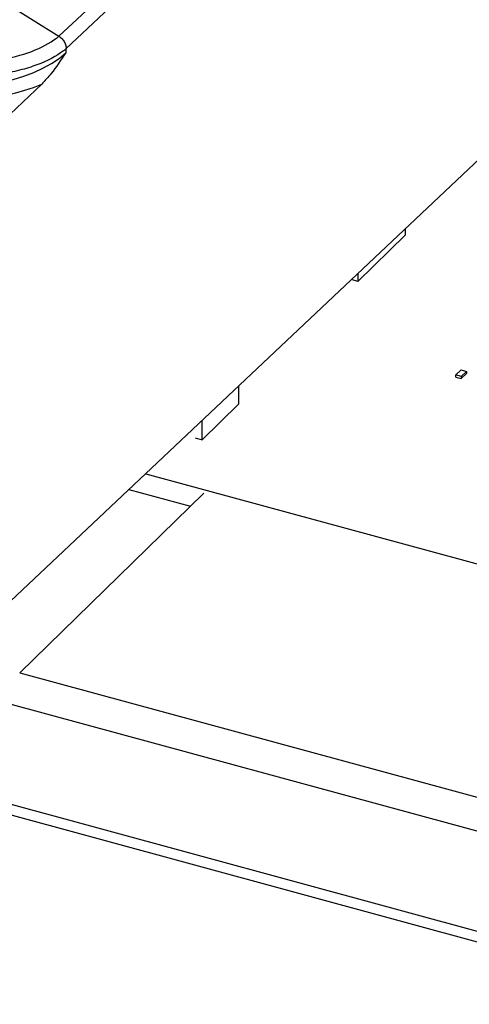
# Model space of a CAD drawing. Header units: millimetres. Extents: x 15 to 398, y 23 to 267.
# Tile 17 of 31: x 304 to 326, y 130 to 179. Entities that reach past the tile are written whole.
import ezdxf

# ---------------------------------------------------------------- set-up
doc = ezdxf.new("R2010")
doc.units = ezdxf.units.MM

msp = doc.modelspace()

# ---------------------------------------------------------------- linework, layer by layer
at = {"color": 7, "linetype": 'Continuous', "lineweight": 25}
for p, q in [((305.643, 178.3272), (332.224, 203.419)), ((332.5924, 202.8095), (305.9935, 177.7009)), ((302.9595, 149.9704), (335.022, 180.2365)), ((303.0837, 179.9186), (305.6429, 178.3273)), ((305.9935, 177.7009), (305.9864, 177.5078)), ((305.9935, 177.7009), (305.995, 177.7033)), ((304.7873, 175.9386), (302.4129, 173.6973)), ((320.5027, 166.1399), (322.8736, 168.4539)), ((322.8736, 168.4539), (322.8736, 168.7687)), ((320.5027, 166.5308), (320.5027, 166.1399)), ((320.5027, 166.1399), (320.1813, 166.2273)), ((325.3775, 161.4874), (325.6341, 161.738)), ((325.6341, 161.738), (325.8995, 161.6658)), ((325.8995, 161.6658), (325.6428, 161.4153)), ((325.6428, 161.3065), (325.8995, 161.557)), ((325.8995, 161.6658), (325.8995, 161.557)), ((325.6428, 161.4153), (325.3775, 161.4874)), ((325.3775, 161.3786), (325.3775, 161.4874)), ((325.3775, 161.3786), (325.6428, 161.3065)), ((325.6428, 161.4153), (325.6428, 161.3065)), ((314.5743, 160.9345), (314.5743, 160.0354)), ((230.935, 159.7981), (337.64, 130.7979)), ((314.5743, 160.0354), (312.7658, 158.2703)), ((231.1738, 159.2028), (337.8789, 130.2026)), ((312.7658, 158.2703), (312.7658, 159.2273)), ((311.992, 158.4968), (311.992, 158.4806)), ((312.4121, 158.3665), (312.7658, 158.2703)), ((309.9613, 156.5799), (341.7145, 147.9501)), ((309.1228, 155.7885), (312.1784, 154.958)), ((312.855, 155.6184), (303.693, 146.676)), ((303.693, 146.676), (338.1853, 137.3018)), ((337.64, 135.768), (303.1477, 145.1423))]:
    msp.add_line(p, q, dxfattribs=at)
for centre, major_axis, ratio, start_param, end_param in [((300.3743, 179.0467), (6.3522, -0.0343), 0.5095681, 4.2291004, 5.7983757), ((300.3701, 178.6072), (6.8599, -0.0547), 0.5034067, 4.2305938, 5.4159896)]:
    msp.add_ellipse(centre, major_axis=major_axis, ratio=ratio, start_param=start_param, end_param=end_param, dxfattribs=at)
for points, knots in [([(297.6432, 177.3927), (297.7425, 177.3671), (298.433, 177.1892), (299.5837, 177.0214), (301.0245, 176.9894), (301.9387, 177.0512), (303.0726, 177.2068), (304.3444, 177.5204), (305.2482, 178.0281), (305.6025, 178.2881), (305.6427, 178.3274), (305.6428, 178.3274)], [0, 0, 0, 0, 0.03598907, 0.25021314, 0.37534033, 0.50046764, 0.54993311, 0.76457562, 0.97209821, 0.99999679, 1, 1, 1, 1]), ([(305.6429, 178.3273), (305.6997, 178.2849), (305.8133, 178.2001), (305.9356, 178.0197), (305.986, 177.8758), (305.9983, 177.7884), (306.0004, 177.7601), (306.0007, 177.7411), (306.0003, 177.7274), (305.9993, 177.7177), (305.998, 177.7107), (305.9966, 177.7062), (305.9955, 177.7042), (305.995, 177.7033)], [0, 0, 0, 0, 0.2767817, 0.5536467, 0.8305638, 0.8873623, 0.9253532, 0.9505951, 0.9674397, 0.9818634, 0.9899392, 0.9952898, 1, 1, 1, 1]), ([(305.995, 177.7033), (305.9945, 177.7028), (305.9525, 177.6673), (305.5757, 177.3656), (304.8382, 176.9748), (303.704, 176.6246), (302.9157, 176.4638), (302.0337, 176.3437), (301.0539, 176.2778), (299.8605, 176.3038), (298.7465, 176.4252), (297.957, 176.573), (297.5324, 176.6823), (297.4259, 176.7098)], [0, 0, 0, 0, 0.0003197, 0.0272061, 0.2343867, 0.3419841, 0.4495814, 0.4990156, 0.6240867, 0.7491579, 0.8565951, 0.9640323, 1, 1, 1, 1]), ([(305.9864, 177.5078), (305.9847, 177.5053), (305.7447, 177.1515), (305.3525, 176.5549), (304.9459, 176.1115), (304.7873, 175.9386)], [0, 0, 0, 0, 0.0043005, 0.6117154, 1, 1, 1, 1])]:
    msp.add_open_spline(points, degree=3, knots=knots, dxfattribs=at)

doc.saveas('drawing.dxf')
